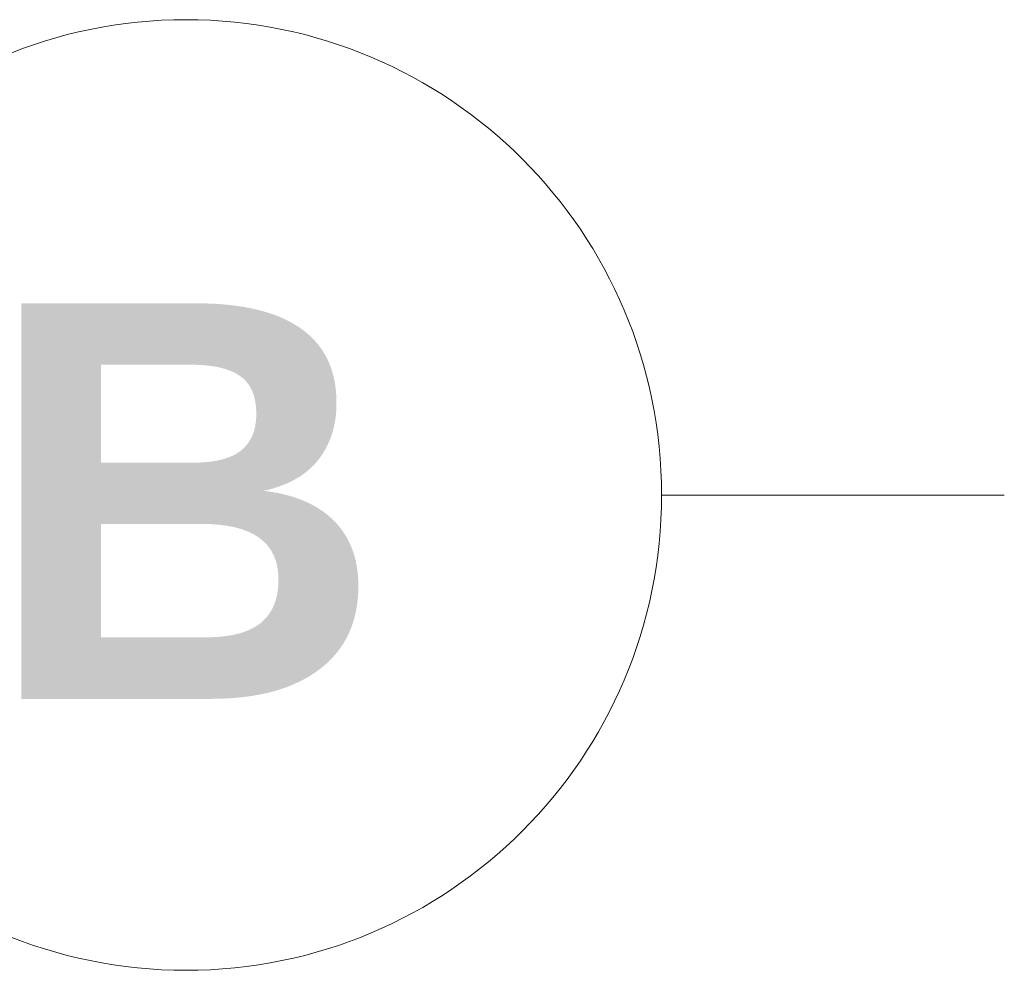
# Model space of a CAD drawing. Extents: x 16 to 1175, y 16 to 826.
# Tile 78 of 217: x 25 to 36, y 497 to 507. Entities that reach past the tile are written whole.
import ezdxf

# ---------------------------------------------------------------- set-up
doc = ezdxf.new("R2010")
doc.units = 0
doc.header["$MEASUREMENT"] = 0
doc.layers.add('Layer 1', color=7, linetype='Continuous', lineweight=0)

# ---------------------------------------------------------------- blocks, each defined once
blk = doc.blocks.new('Block_79')
at = {"layer": 'Layer 1', "color": 18, "lineweight": 18, "true_color": 0x000000}
blk.add_open_spline([(32.004, 502.205), (32.004, 504.944), (29.783, 507.166), (27.043, 507.166), (24.303, 507.166), (22.082, 504.944), (22.082, 502.205), (22.082, 499.464), (24.303, 497.245), (27.043, 497.245), (29.783, 497.245), (32.004, 499.464), (32.004, 502.205)], degree=3, knots=[0, 0, 0, 0, 1, 1, 1, 2, 2, 2, 3, 3, 3, 4, 4, 4, 4], dxfattribs=at)
blk = doc.blocks.new('Block_81')
at = {"layer": 'Layer 1', "insert": (24.938, 500.078), "char_height": 0.2, "attachment_point": 7}
blk.add_mtext('\\C18;\\c0;\\FArial Bold|b1|i0|c1;\\H4.128548;\\W1.000002;B', dxfattribs=at)
blk = doc.blocks.new('Block_0')
at = {"layer": 'Layer 1', "color": 253, "lineweight": 9, "true_color": 0xb4b4b4}
blk.add_line((35.58, 502.205), (32.004, 502.205), dxfattribs=at)
at = {"layer": 'Layer 1'}
for name in ['Block_79', 'Block_81']:
    blk.add_blockref(name, (0, 0), dxfattribs=at)

msp = doc.modelspace()

# ---------------------------------------------------------------- block references
at = {"layer": 'Layer 1'}
msp.add_blockref('Block_0', (0, 0), dxfattribs=at)

doc.saveas('drawing.dxf')
